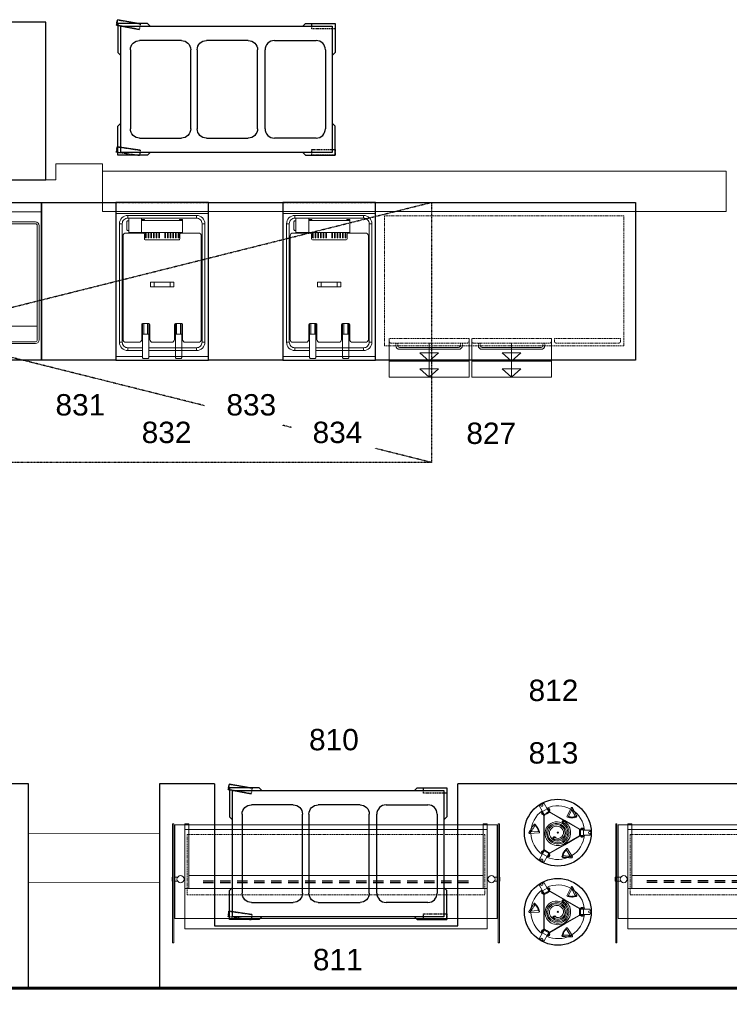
# Model space of a CAD drawing. Header units: millimetres. Extents: x 251300 to 581040, y -9130 to 111283.
# Tile 21 of 57: x 276857 to 280679, y 31877 to 37178. Entities that reach past the tile are written whole.
import ezdxf
from ezdxf.enums import TextEntityAlignment as Align

# ---------------------------------------------------------------- set-up
doc = ezdxf.new("R2010")
doc.units = ezdxf.units.MM
doc.set_wipeout_variables(frame=1)
for name, pattern in [('DASHDOT', [1, 0.5, -0.25, 0, -0.25]), ('DASHED', [0.75, 0.5, -0.25]), ('HIDDEN', [9.525, 6.35, -3.175])]:
    doc.linetypes.add(name, pattern=pattern)
for name, color, linetype in [('0002APP_1', 2, 'Continuous'), ('0002APP_2', 1, 'Continuous'), ('0002APP_5', 1, 'Continuous')]:
    doc.layers.add(name, color=color, linetype=linetype)
for name, color, linetype, lineweight in [('AFZUIGING', 98, 'DASHDOT', 25), ('APPARAAT1', 2, 'Continuous', 25), ('APPARAAT2', 1, 'Continuous', 20), ('APPARAAT3', 1, 'Continuous', 18), ('APPARAAT4', 30, 'HIDDEN', 18), ('APPARAAT5', 7, 'Continuous', 5), ('BB Brandscheiding 30  min.', 210, 'WBDBO_030', 60), ('POSITIENUMMER', 141, 'Continuous', 20), ('X-L22_C_binnenwand', 7, 'Continuous', 13), ('X-L32_C_binnenwandopeningen', 1, 'Continuous', 5)]:
    doc.layers.add(name, color=color, linetype=linetype, lineweight=lineweight)
doc.styles.add('DVD_Standaard_35', font='arial.ttf', dxfattribs={"height": 3.5})
doc.styles.add('PS', font='arial.ttf')
doc.styles.get("Standard").update_dxf_attribs({"font": 'arial.ttf'})
doc.linetypes.add('WBDBO_030', pattern='A,35,-7.5,["X",DVD_Standaard_35,S=1,R=0,X=-2,Y=-1.75],-7.5', length=50)

# ---------------------------------------------------------------- blocks, each defined once
blk = doc.blocks.new('Inbouw borden TH 280')
at = {"layer": 'APPARAAT1'}
blk.add_circle((3.9, -6.6), 180, dxfattribs=at)
blk.add_arc((3.9, -6.6), 180, 0, 0, dxfattribs=at)
at = {"layer": 'APPARAAT2'}
for p, q in [((-0.1, 145.2), (2.5, 95.3)), ((7.9, 145.6), (10.5, 95.7)), ((-123.7, 50.9), (-152.5, 67.5)), ((-109.7, 75.1), (-138.5, 91.8)), ((-123.7, 50.9), (-109.7, 75.1)), ((-101.8, 54.4), (-109.3, 41.4)), ((-109.2, 76), (-94.3, 67.4)), ((-107.7, 78), (-88.9, 67.2)), ((-106.7, 79.2), (-88.2, 68.5)), ((-106.3, 76.1), (-105, 78.3)), ((-106.3, 76.1), (-90.7, 67.1)), ((-105.5, 73.9), (-104.8, 75.2)), ((-104, 77.6), (-103.4, 78.7)), ((-103.8, 78.9), (-102.3, 81.5)), ((-103.8, 78.9), (-95.1, 73.9)), ((-102.3, 81.5), (-93.6, 76.5)), ((-101.8, 54.4), (-94.3, 67.4)), ((-98.6, 69.9), (-97.8, 71.2)), ((-98.2, 79.5), (-98, 80)), ((-98.2, 79.5), (-97.4, 79)), ((-98.1, 52.3), (-90.3, 65.7)), ((-97.4, 79), (-97.1, 79.5)), ((-89.5, 65.2), (-97.2, 51.8)), ((-96.2, 73.1), (-95.6, 74.2)), ((-95.1, 73.9), (-93.6, 76.5)), ((-87.9, 68.5), (3.9, 68.5)), ((-87.9, 67), (3.9, 67)), ((95.7, 68.5), (3.9, 68.5)), ((95.7, 67), (3.9, 67)), ((114.5, 79.2), (96, 68.5)), ((115.4, 78), (96.7, 67.2)), ((97.3, 65.2), (105, 51.8)), ((105.9, 52.3), (98.1, 65.7)), ((114.1, 76.1), (98.5, 67.1)), ((110.1, 81.5), (101.4, 76.5)), ((102.9, 73.9), (101.4, 76.5)), ((116.9, 76), (102, 67.4)), ((109.5, 54.4), (102, 67.4)), ((111.6, 78.9), (102.9, 73.9)), ((103.9, 73.1), (103.3, 74.2)), ((105.2, 79), (104.9, 79.5)), ((106, 79.5), (105.2, 79)), ((106.4, 69.9), (105.6, 71.2)), ((106, 79.5), (105.8, 80)), ((109.5, 54.4), (117, 41.4)), ((111.6, 78.9), (110.1, 81.5)), ((111.7, 77.6), (111.1, 78.7)), ((113.3, 73.9), (112.6, 75.2)), ((114.1, 76.1), (112.8, 78.3)), ((117.4, 75.1), (146.3, 91.8)), ((117.4, 75.1), (131.4, 50.9)), ((131.4, 50.9), (160.3, 67.5)), ((-125.7, 46.3), (-107.2, 35.6)), ((-124, 43.9), (-125.5, 41.3)), ((-125.5, 41.3), (-116.8, 36.3)), ((-125.2, 47.7), (-106.4, 36.9)), ((-124.2, 50), (-109.3, 41.4)), ((-122.8, 47.5), (-124, 45.3)), ((-124, 43.9), (-115.3, 38.9)), ((-123, 44.7), (-123.6, 43.7)), ((-122.8, 47.5), (-107.2, 38.5)), ((-121.7, 38.8), (-122, 38.4)), ((-121.7, 38.8), (-120.9, 38.3)), ((-120.5, 47.9), (-121.3, 46.6)), ((-120.9, 38.3), (-121.1, 37.9)), ((-115.3, 38.9), (-116.8, 36.3)), ((-115.2, 40.2), (-115.8, 39.2)), ((-113.6, 43.9), (-114.3, 42.6)), ((-107, 35.4), (-61.1, -44.1)), ((-98.1, 52.3), (-105.8, 38.9)), ((-105.7, 36.2), (-59.8, -43.3)), ((-105, 38.4), (-97.2, 51.8)), ((113.5, 36.2), (67.6, -43.3)), ((114.8, 35.4), (68.9, -44.1)), ((112.8, 38.4), (105, 51.8)), ((105.9, 52.3), (113.6, 38.9)), ((132.9, 47.7), (114.2, 36.9)), ((130.6, 47.5), (115, 38.5)), ((133.5, 46.3), (115, 35.6)), ((131.9, 50), (117, 41.4)), ((121.4, 43.9), (122.1, 42.6)), ((122.9, 40.2), (123.5, 39.2)), ((131.8, 43.9), (123.1, 38.9)), ((123.1, 38.9), (124.6, 36.3)), ((133.3, 41.3), (124.6, 36.3)), ((128.3, 47.9), (129.1, 46.6)), ((129.5, 38.8), (128.7, 38.3)), ((128.7, 38.3), (128.9, 37.9)), ((129.5, 38.8), (129.8, 38.4)), ((130.6, 47.5), (131.8, 45.3)), ((130.7, 44.7), (131.3, 43.7)), ((131.8, 43.9), (133.3, 41.3)), ((-129.9, -79.2), (-88, -52)), ((-15.2, -123.6), (-61.1, -44.1)), ((-13.9, -122.9), (-59.8, -43.3)), ((21.7, -122.9), (67.6, -43.3)), ((23, -123.6), (68.9, -44.1)), ((-125.6, -85.9), (-83.6, -58.7)), ((133.7, -86.1), (89.2, -63.4)), ((137.3, -79), (92.8, -56.3)), ((-19.6, -137.1), (-20.1, -137.1)), ((-19.6, -138.1), (-20.1, -138.1)), ((-19.6, -138.1), (-19.6, -137.1)), ((-16.3, -132.6), (-19.3, -132.6)), ((-19.3, -142.6), (-19.3, -132.6)), ((-16.3, -142.6), (-19.3, -142.6)), ((-16.3, -142.6), (-16.3, -132.6)), ((-15.1, -133.1), (-16.3, -133.1)), ((-15.1, -142.1), (-16.3, -142.1)), ((-15.1, -145.3), (-15.1, -123.9)), ((-12.6, -143.3), (-15.1, -143.3)), ((-13.6, -145.5), (-13.6, -123.9)), ((-12.6, -143.3), (-12.6, -125.3)), ((-11.1, -133.6), (-12.6, -133.6)), ((-11.1, -141.6), (-12.6, -141.6)), ((-11.6, -123.3), (3.9, -123.3)), ((3.9, -124.3), (-11.6, -124.3)), ((3.9, -128.6), (-11.1, -128.6)), ((-11.1, -145.8), (-11.1, -128.6)), ((-10.1, -145.8), (-10.1, -179.1)), ((17.9, -145.8), (-10.1, -145.8)), ((19.4, -123.3), (3.9, -123.3)), ((3.9, -124.3), (19.4, -124.3)), ((3.9, -128.6), (18.9, -128.6)), ((3.9, -145.8), (18.9, -145.8)), ((17.9, -145.8), (17.9, -179.1)), ((18.9, -145.8), (18.9, -128.6)), ((18.9, -133.6), (20.4, -133.6)), ((18.9, -141.6), (20.4, -141.6)), ((20.4, -143.3), (20.4, -125.3)), ((20.4, -143.3), (22.9, -143.3)), ((21.4, -145.5), (21.4, -123.9)), ((22.9, -145.3), (22.9, -123.9)), ((22.9, -133.1), (24.1, -133.1)), ((22.9, -142.1), (24.1, -142.1)), ((24.1, -132.6), (27.1, -132.6)), ((24.1, -142.6), (24.1, -132.6)), ((24.1, -142.6), (27.1, -142.6)), ((27.1, -142.6), (27.1, -132.6)), ((27.4, -137.1), (27.9, -137.1)), ((27.4, -138.1), (27.4, -137.1)), ((27.4, -138.1), (27.9, -138.1))]:
    blk.add_line(p, q, dxfattribs=at)
at = {"layer": 'APPARAAT2', "linetype": 'DASHED'}
for p, q in [((1.7, 142.1), (43.6, 114.8)), ((6.1, 148.8), (48, 121.5)), ((-131.7, -82.4), (-129.1, -32.4)), ((-123.7, -82.8), (-121.1, -32.9)), ((133.7, -79), (89.2, -101.7)), ((137.3, -86.1), (92.8, -108.8))]:
    blk.add_line(p, q, dxfattribs=at)
at = {"layer": 'APPARAAT2'}
for centre in [(31.9, 104), (37.2, 108.1), (41.9, 112.9), (45.9, 118.3), (13.3, 96.3), (19.8, 98), (26.1, 100.6), (-125.3, -32.6), (-118.6, -33.4), (-112.1, -35.1), (-105.8, -37.6), (-100, -41), (-94.7, -45.1), (-89.9, -49.9), (85.6, -79.4), (85.7, -86.1), (86.5, -72.7), (86.6, -92.8), (88.3, -66.2), (88.4, -99.2), (91, -105.4)]:
    blk.add_circle(centre, 2.25, dxfattribs=at)
for centre, radius, start, end in [((3.9, -6.6), 144.5, 91.4316, 144.4401), ((3.9, 145.4), 4, 3, 183), ((3.9, -6.6), 144.5, 35.5599, 88.2934), ((-133.1, 72.5), 20, 150, 194.427), ((-133.1, 72.5), 20, 105.573, 150), ((-144.4, 79), 6, 150, 330), ((-144.4, 79), 6, 330, 150), ((3.9, -6.6), 144.5, 155.5599, 208.2934), ((-105.6, 65.8), 16, 61.788, 78.1806), ((-105.6, 65.8), 16, 41.8194, 58.212), ((-91.2, 66.2), 1, 330, 60), ((-91.2, 66.2), 2, 330, 60), ((-87.9, 69), 2, 240, 270), ((-87.9, 69), 0.5, 240, 270), ((6.5, 95.5), 4, 183, 3), ((95.7, 69), 0.5, 270, 300), ((95.7, 69), 2, 270, 300), ((99, 66.2), 2, 120, 210), ((99, 66.2), 1, 120, 210), ((113.4, 65.8), 16, 121.788, 138.1806), ((3.9, -6.6), 144.5, 331.4316, 24.4401), ((152.2, 79), 6, 30, 210), ((140.9, 72.5), 20, 30, 74.427), ((152.2, 79), 6, 210, 30), ((140.9, 72.5), 20, 345.573, 30), ((-113.5, 52), 16, 221.8194, 238.212), ((-113.5, 52), 16, 241.788, 258.1806), ((-106.7, 39.4), 2, 240, 330), ((-106.7, 39.4), 1, 240, 330), ((-107.4, 35.2), 0.5, 30, 60), ((-107.4, 35.2), 2, 30, 60), ((114.5, 39.4), 2, 210, 300), ((115.2, 35.2), 2, 120, 150), ((114.5, 39.4), 1, 210, 300), ((115.2, 35.2), 0.5, 120, 150), ((121.3, 52), 16, 281.8194, 298.212), ((121.3, 52), 16, 301.788, 318.1806), ((-85.8, -55.3), 4, 303, 123), ((-127.7, -82.6), 4, 123, 303), ((3.9, -6.6), 144.5, 211.4316, 264.4401), ((3.9, -6.6), 144.5, 275.5599, 328.2934), ((91, -59.9), 4, 63, 243), ((135.5, -82.6), 4, 243, 63), ((-4.1, -137.6), 16, 161.8194, 178.212), ((-4.1, -137.6), 16, 181.788, 198.1806), ((-15.6, -123.9), 0.5, 0, 30), ((-15.6, -123.9), 2, 0, 30), ((-11.6, -125.3), 2, 90, 180), ((-11.6, -125.3), 1, 90, 180), ((19.4, -125.3), 2, 0, 90), ((19.4, -125.3), 1, 0, 90), ((23.4, -123.9), 2, 150, 180), ((23.4, -123.9), 0.5, 150, 180), ((11.9, -137.6), 16, 1.788, 18.1806), ((11.9, -137.6), 16, 341.8194, 358.212), ((3.9, -164.8), 20, 225.573, 270), ((3.9, -177.8), 6, 90, 270), ((3.9, -177.8), 6, 270, 90), ((3.9, -164.8), 20, 270, 314.427)]:
    blk.add_arc(centre, radius, start, end, dxfattribs=at)
at = {"layer": 'APPARAAT2', "linetype": 'DASHED'}
for centre, start, end in [((3.9, 145.4), 57, 237), ((45.8, 118.2), 237, 57), ((-125.1, -32.6), 357, 177), ((-127.7, -82.6), 177, 357), ((91, -105.3), 117, 297), ((135.5, -82.6), 297, 117)]:
    blk.add_arc(centre, 4, start, end, dxfattribs=at)
at = {"layer": 'APPARAAT3'}
blk.add_circle((3.9, -6.6), 3, dxfattribs=at)
for centre, radius, start, end in [((3.8, -6.5), 69.5, 120, 300), ((0, 0), 62, 300, 120), ((0, 0), 53.5, 300, 120), ((3.8, -6.5), 61, 120, 300), ((3.8, -6.5), 54.5, 120, 300), ((3.8, -6.5), 46, 120, 300), ((-26.8, 11.1), 9, 274.8489, 218.0974), ((3.8, -6.5), 39.5, 150, 300), ((-26.8, 11.1), 6.5, 284.9613, 203.0539), ((-26.8, 11.1), 4.25, 330, 150), ((3.8, -6.5), 31, 150, 300), ((0, 0), 47, 300, 120), ((0, 0), 38.5, 300, 120), ((0, 0), 68.5, 300, 326.8618), ((0, 0), 77, 300, 327.2085), ((61, -39.6), 9, 3.205, 205.6569), ((61, -39.6), 6.5, 275.9044, 194.1868), ((61, -39.6), 4.25, 330, 150), ((61, -39.6), 9, 262.1035, 296.795)]:
    blk.add_arc(centre, radius, start, end, dxfattribs=at)
blk = doc.blocks.new('warm 3-1 GN WP')
at = {"layer": 'APPARAAT1'}
for p, q in [((-152.8, -357.1), (-97.3, -357.1)), ((-152.8, -357.1), (-97.3, -357.1)), ((-152.8, -364.6), (-97.3, -364.6)), ((-152.8, -364.6), (-97.3, -364.6)), ((-61.3, -357.1), (-5.8, -357.1)), ((-61.3, -357.1), (-5.8, -357.1)), ((-61.3, -364.6), (-5.8, -364.6)), ((-61.3, -364.6), (-5.8, -364.6)), ((30.3, -357.1), (85.8, -357.1)), ((30.3, -357.1), (85.8, -357.1)), ((30.3, -364.6), (85.8, -364.6)), ((30.3, -364.6), (85.8, -364.6)), ((121.8, -357.1), (177.3, -357.1)), ((121.8, -357.1), (177.3, -357.1)), ((121.8, -364.6), (177.3, -364.6)), ((121.8, -364.6), (177.3, -364.6)), ((213.4, -357.1), (268.9, -357.1)), ((213.4, -357.1), (268.9, -357.1)), ((213.4, -364.6), (268.9, -364.6)), ((213.4, -364.6), (268.9, -364.6)), ((304.9, -357.1), (360.4, -357.1)), ((304.9, -357.1), (360.4, -357.1)), ((304.9, -364.6), (360.4, -364.6)), ((304.9, -364.6), (360.4, -364.6)), ((396.5, -357.1), (452, -357.1)), ((396.5, -357.1), (452, -357.1)), ((396.5, -364.6), (452, -364.6)), ((396.5, -364.6), (452, -364.6)), ((488, -357.1), (543.5, -357.1)), ((488, -357.1), (543.5, -357.1)), ((488, -364.6), (543.5, -364.6)), ((488, -364.6), (543.5, -364.6)), ((579.6, -357.1), (635.1, -357.1)), ((579.6, -357.1), (635.1, -357.1)), ((579.6, -364.6), (635.1, -364.6)), ((579.6, -364.6), (635.1, -364.6)), ((671.1, -357.1), (726.6, -357.1)), ((671.1, -357.1), (726.6, -357.1)), ((671.1, -364.6), (726.6, -364.6)), ((671.1, -364.6), (726.6, -364.6)), ((762.6, -357.1), (818.2, -357.1)), ((762.6, -357.1), (818.2, -357.1)), ((762.6, -364.6), (818.2, -364.6)), ((762.6, -364.6), (818.2, -364.6)), ((854.2, -357.1), (909.7, -357.1)), ((854.2, -364.6), (909.7, -364.6)), ((945.7, -357.1), (1001.3, -357.1)), ((945.7, -357.1), (1001.3, -357.1)), ((945.7, -364.6), (1001.3, -364.6)), ((945.7, -364.6), (1001.3, -364.6)), ((1037.3, -357.1), (1092.8, -357.1)), ((1037.3, -357.1), (1092.8, -357.1)), ((1037.3, -364.6), (1092.8, -364.6)), ((1037.3, -364.6), (1092.8, -364.6)), ((1128.8, -357.1), (1184.4, -357.1)), ((1128.8, -357.1), (1184.4, -357.1)), ((1128.8, -364.6), (1184.4, -364.6)), ((1128.8, -364.6), (1184.4, -364.6)), ((1220.4, -357.1), (1275.9, -357.1)), ((1220.4, -364.6), (1275.9, -364.6))]:
    blk.add_line(p, q, dxfattribs=at)
at = {"layer": 'APPARAAT2'}
for p, q in [((-320.2, -357.5), (-320.2, -337.5)), ((-317.5, -337.5), (-320.2, -337.5)), ((-317.5, -357.5), (-320.2, -357.5)), ((-291.2, -337.5), (-311.5, -337.5)), ((-291.2, -357.5), (-311.5, -357.5)), ((-230.8, -327.5), (1355.8, -327.5)), ((1416.2, -337.5), (1436.5, -337.5)), ((1416.2, -357.5), (1436.5, -357.5)), ((1442.5, -337.5), (1445.2, -337.5)), ((1442.5, -357.5), (1445.2, -357.5)), ((1445.2, -357.5), (1445.2, -337.5)), ((-251.2, -397.5), (1355.8, -397.5))]:
    blk.add_line(p, q, dxfattribs=at)
for points in [[(-252.5, -50), (-230.8, -50), (-230.8, -397.5), (-252.5, -397.5)], [(1377.5, -50), (1355.8, -50), (1355.8, -397.5), (1377.5, -397.5)], [(-252.5, -80), (1377.5, -80), (1377.5, -615), (-252.5, -615)]]:
    blk.add_lwpolyline(points, close=True, dxfattribs=at)
for centre in [(-275, -347.5), (1400, -347.5)]:
    blk.add_circle(centre, 19, dxfattribs=at)
at = {"layer": 'APPARAAT3'}
for p, q in [((-305.7, -559.8), (-305.7, -55.2)), ((-305.7, -55.2), (1430.7, -55.2)), ((1430.7, -559.8), (1430.7, -55.2)), ((-305.7, -559.8), (1430.7, -559.8))]:
    blk.add_line(p, q, dxfattribs=at)
for points in [[(-317.5, -50), (-311.5, -50), (-311.5, -690), (-317.5, -690)], [(1442.5, -50), (1436.5, -50), (1436.5, -690), (1442.5, -690)]]:
    blk.add_lwpolyline(points, close=True, dxfattribs=at)
at = {"layer": 'APPARAAT4'}
blk.add_lwpolyline([(-240, -107.6), (1365, -107.6), (1365, -432.6), (-240, -432.6)], close=True, dxfattribs=at)
blk = doc.blocks.new('BMBAK')
at = {"layer": '0002APP_5'}
for p, q in [((-9584.9, -7347.5), (-9359.9, -7347.5)), ((-9634.9, -7822.5), (-9634.9, -7397.5)), ((-9309.9, -7397.5), (-9309.9, -7822.5)), ((-9359.9, -7872.5), (-9584.9, -7872.5))]:
    blk.add_line(p, q, dxfattribs=at)
for centre, start, end in [((-9584.9, -7397.5), 90, 180), ((-9359.9, -7397.5), 0, 90), ((-9584.9, -7822.5), 180, 270), ((-9359.9, -7822.5), 270, 0)]:
    blk.add_arc(centre, 50, start, end, dxfattribs=at)
blk = doc.blocks.new('bmwagen')
at = {"layer": '0002APP_1'}
for p, q in [((95.7, 811.7), (95.7, 655.6)), ((254.4, 811.7), (95.7, 811.7)), ((269.4, 796.7), (254.4, 811.7)), ((1091.7, 796.7), (1106.7, 811.7)), ((1106.7, 811.7), (1265.4, 811.7)), ((1265.4, 811.7), (1265.4, 655.6)), ((112, 639.3), (95.7, 655.6)), ((1249.2, 639.3), (1265.4, 655.6)), ((112, 274.2), (95.7, 257.9)), ((1249.2, 274.2), (1265.4, 257.9)), ((95.7, 101.7), (95.7, 257.9)), ((1265.4, 101.7), (1265.4, 257.9)), ((269.4, 116.7), (254.4, 101.7)), ((1091.7, 116.7), (1106.7, 101.7)), ((254.4, 101.7), (95.7, 101.7)), ((1106.7, 101.7), (1265.4, 101.7))]:
    blk.add_line(p, q, dxfattribs=at)
blk.add_lwpolyline([(112, 116.7), (112, 796.7), (1249.2, 796.7), (1249.2, 116.7)], close=True, dxfattribs=at)
at = {"layer": '0002APP_2', "linetype": 'HIDDEN'}
for p, q in [((95.7, 781.7), (95.7, 811.7)), ((95.7, 811.7), (220.7, 811.7)), ((220.7, 811.7), (220.7, 781.7)), ((1145.3, 784.2), (1149.6, 813.9)), ((1149.6, 813.9), (1273.3, 796)), ((1273.3, 796), (1269, 766.3)), ((220.7, 781.7), (95.7, 781.7)), ((1269, 766.3), (1145.3, 784.2)), ((95.7, 131.7), (220.7, 131.7)), ((95.7, 101.7), (95.7, 131.7)), ((220.7, 131.7), (220.7, 101.7)), ((1144.8, 105), (1150.3, 134.5)), ((1150.3, 134.5), (1273.2, 111.5)), ((1273.2, 111.5), (1267.7, 82)), ((220.7, 101.7), (95.7, 101.7)), ((1267.7, 82), (1144.8, 105))]:
    blk.add_line(p, q, dxfattribs=at)
at = {"layer": '0002APP_2'}
for p, q in [((1269, 766.3), (1273.3, 796)), ((1145.3, 784.2), (1269, 766.3)), ((1273.2, 111.5), (1150.3, 134.5)), ((1267.7, 82), (1273.2, 111.5)), ((1144.8, 105), (1267.7, 82))]:
    blk.add_line(p, q, dxfattribs=at)
at = {"layer": '0002APP_1'}
blk.add_blockref('BMBAK', (9782.7, 8066.8), dxfattribs=at)
at = {"layer": '0002APP_1', "xscale": -1}
for p in [(-8796.7, 8066.8), (-8436.6, 8066.8)]:
    blk.add_blockref('BMBAK', p, dxfattribs=at)
blk = doc.blocks.new('POSITIENUMMER')
at = {"layer": 'POSITIENUMMER', "style": 'PS', "flags": 1}
for tag, p in [('MERK-TYPE', (-1.22, -6.81)), ('AFMETINGEN', (-1.22, -10.86)), ('OMSCHRIJVING', (-1.22, -14.79)), ('OPMERKINGEN', (-1.22, -18.98))]:
    blk.add_attdef(tag, p, '', height=2.8, dxfattribs=at)
blk.add_wipeout([(-5.03, 0), (-5.03, 0.11), (-5.02, 0.2), (-5, 0.34), (-4.97, 0.48), (-4.93, 0.6), (-4.86, 0.76), (-4.78, 0.92), (-4.69, 1.07), (-4.6, 1.2), (-4.54, 1.27), (-4.48, 1.34), (-4.43, 1.4), (-4.35, 1.49), (-4.26, 1.57), (-4.18, 1.64), (-4.07, 1.73), (-3.91, 1.86), (-3.77, 1.95), (-3.62, 2.05), (-3.49, 2.12), (-3.31, 2.22), (-3.18, 2.29), (-3.02, 2.36), (-2.86, 2.43), (-2.72, 2.48), (-2.53, 2.55), (-2.36, 2.61), (-2.17, 2.66), (-2, 2.71), (-1.73, 2.77), (-1.53, 2.81), (-1.37, 2.84), (-1.13, 2.88), (-0.93, 2.9), (-0.73, 2.92), (-0.52, 2.93), (-0.28, 2.95), (-0.09, 2.95), (0.17, 2.95), (0.35, 2.94), (0.58, 2.93), (0.78, 2.91), (1, 2.89), (1.15, 2.87), (1.32, 2.85), (1.47, 2.82), (1.68, 2.78), (1.88, 2.74), (2.01, 2.7), (2.16, 2.67), (2.37, 2.6), (2.54, 2.55), (2.65, 2.51), (2.78, 2.46), (2.91, 2.41), (3.05, 2.34), (3.21, 2.27), (3.32, 2.22), (3.46, 2.14), (3.61, 2.06), (3.73, 1.98), (3.85, 1.9), (4, 1.79), (4.11, 1.7), (4.21, 1.62), (4.33, 1.5), (4.43, 1.4), (4.53, 1.29), (4.62, 1.17), (4.69, 1.06), (4.77, 0.94), (4.83, 0.83), (4.89, 0.7), (4.93, 0.6), (4.97, 0.47), (4.99, 0.38), (5.02, 0.23), (5.03, 0.13), (5.03, 0.07), (5.03, 0.04), (5.03, -0.07), (5.02, -0.18), (5.02, -0.17), (5.01, -0.3), (4.96, -0.48), (4.92, -0.62), (4.88, -0.73), (4.79, -0.9), (4.74, -0.99), (4.69, -1.08), (4.62, -1.17), (4.52, -1.29), (4.44, -1.39), (4.37, -1.46), (4.28, -1.55), (4.2, -1.63), (4.05, -1.75), (3.95, -1.83), (3.83, -1.91), (3.65, -2.03), (3.52, -2.11), (3.37, -2.19), (3.23, -2.26), (3.12, -2.32), (2.93, -2.4), (2.81, -2.45), (2.67, -2.5), (2.5, -2.56), (2.26, -2.63), (2.12, -2.68), (1.9, -2.73), (1.71, -2.78), (1.55, -2.81), (1.41, -2.83), (1.28, -2.85), (1.11, -2.88), (0.84, -2.91), (0.68, -2.92), (0.46, -2.94), (0.29, -2.95), (0.1, -2.95), (-0.12, -2.95), (-0.33, -2.94), (-0.56, -2.93), (-0.83, -2.91), (-1.09, -2.88), (-1.3, -2.85), (-1.58, -2.8), (-1.83, -2.75), (-2.05, -2.69), (-2.13, -2.67), (-2.15, -2.67), (-2.41, -2.59), (-2.61, -2.52), (-2.79, -2.45), (-2.94, -2.39), (-3.08, -2.33), (-3.25, -2.25), (-3.37, -2.19), (-3.5, -2.12), (-3.64, -2.04), (-3.76, -1.96), (-3.89, -1.87), (-3.97, -1.81), (-4.08, -1.73), (-4.15, -1.67), (-4.32, -1.51), (-4.48, -1.35), (-4.55, -1.26), (-4.64, -1.14), (-4.73, -1), (-4.79, -0.9), (-4.86, -0.77), (-4.91, -0.65), (-4.94, -0.55), (-4.97, -0.44), (-5.01, -0.28), (-5.02, -0.19), (-5.03, -0.07)]).dxf.layer = 'POSITIENUMMER'
at = {"layer": 'POSITIENUMMER'}
blk.add_attdef('POS', text='', height=2.3, dxfattribs=at).set_placement((0, 0), align=Align.MIDDLE)
blk = doc.blocks.new('Bakplaat 800')
at = {"layer": 'APPARAAT1'}
for p, q in [((-850, 0), (0, 0)), ((-850, -800), (-850, 0)), ((0, 0), (0, -800)), ((0, -800), (-850, -800))]:
    blk.add_line(p, q, dxfattribs=at)
at = {"layer": 'APPARAAT2'}
for p, q in [((-50, 0), (-50, -800)), ((-760, -767.5), (-760, -32.5)), ((-750, -767.5), (-750, -32.5)), ((-125.4, -12.5), (-740, -12.5)), ((-125.4, -22.5), (-740, -22.5)), ((-665.8, -22.5), (-665.8, -777.5)), ((-115.4, -32.5), (-115.4, -767.5)), ((-105.4, -32.5), (-105.4, -767.5)), ((-125.4, -777.5), (-740, -777.5)), ((-125.4, -787.5), (-740, -787.5))]:
    blk.add_line(p, q, dxfattribs=at)
blk.add_circle((-703.9, -74.9), 27.5, dxfattribs=at)
for centre, radius, start, end in [((-740, -32.5), 20, 90, 180), ((-740, -32.5), 10, 90, 180), ((-125.4, -32.5), 20, 0, 90), ((-125.4, -32.5), 10, 0, 90), ((-740, -767.5), 20, 180, 270), ((-740, -767.5), 10, 180, 270), ((-125.4, -767.5), 20, 270, 0), ((-125.4, -767.5), 10, 270, 0)]:
    blk.add_arc(centre, radius, start, end, dxfattribs=at)
blk = doc.blocks.new('Amach 850 frieuse d')
at = {"layer": 'APPARAAT1'}
blk.add_lwpolyline([(500, -850), (500, 0), (0, 0), (0, -850)], close=True, dxfattribs=at)
at = {"layer": 'APPARAAT2'}
for p, q in [((500, -60), (0, -60)), ((65, -85), (65, -70)), ((435, -85), (435, -70)), ((35, -115), (20, -115)), ((465, -115), (480, -115)), ((206.8, -454.5), (206.8, -430.1)), ((293.2, -454.5), (293.2, -430.1)), ((144.5, -709.3), (144.5, -652.4)), ((150.5, -709.3), (150.5, -652.3)), ((172, -709.3), (172, -652.3)), ((178, -709.3), (178, -652.3)), ((322, -709.3), (322, -652.3)), ((328, -709.3), (328, -652.3)), ((349.5, -709.3), (349.5, -652.3)), ((355.5, -709.3), (355.5, -652.4)), ((35, -752.6), (20, -752.6)), ((65, -782.6), (65, -797.6)), ((435, -782.6), (435, -797.6)), ((465, -752.6), (480, -752.6))]:
    blk.add_line(p, q, dxfattribs=at)
for points in [[(178, -797.6), (435, -797.6, 0.414214), (480, -752.6), (480, -115, 0.414214), (435, -70), (65, -70, 0.414214), (20, -115), (20, -752.6, 0.414214), (65, -797.6), (144.5, -797.6)], [(178, -782.6), (435, -782.6, 0.414214), (465, -752.6), (465, -115, 0.414214), (435, -85), (65, -85, 0.414214), (35, -115), (35, -752.6, 0.414214), (65, -782.6), (144.5, -782.6)]]:
    blk.add_lwpolyline(points, format="xyb", dxfattribs=at)
for points in [[(70, -151.4), (70, -99.3), (65.1, -99.3, 0.414214), (60.1, -104.3), (60.1, -146.4, 0.414214), (65.1, -151.4)], [(178, -835.5), (178, -709.3), (144.5, -709.3), (144.5, -835.5, 0.414214), (149.5, -840.5), (173, -840.5, 0.414214)], [(322, -835.5), (322, -709.3), (355.5, -709.3), (355.5, -835.5, -0.414214), (350.5, -840.5), (327, -840.5, -0.414214)]]:
    blk.add_lwpolyline(points, format="xyb", close=True, dxfattribs=at)
for points in [[(139.6, -161.8), (139.6, -85), (70, -85), (70, -161.8)], [(139.6, -97.9), (139.6, -92.9), (155.7, -92.9), (155.7, -97.9)], [(344.3, -97.9), (344.3, -92.9), (360.4, -92.9), (360.4, -97.9)], [(312.8, -454.5), (312.8, -430.1), (187.2, -430.1), (187.2, -454.5)]]:
    blk.add_lwpolyline(points, close=True, dxfattribs=at)
for points in [[(260.4, -97.9), (139.6, -97.9), (139.6, -161.8), (260.4, -161.8)], [(250, -97.9), (360.4, -97.9), (360.4, -161.8), (250, -161.8)]]:
    blk.add_lwpolyline(points, dxfattribs=at)
at = {"layer": 'APPARAAT5'}
for p, q in [((39.4, -738.1), (39.4, -180.1)), ((54.4, -165.1), (149.2, -165.1)), ((154.2, -170.1), (154.2, -196)), ((340.8, -201), (159.2, -201)), ((160.7, -161.8), (160.7, -189.5)), ((160.7, -182.1), (164.3, -182.1)), ((164.3, -161.8), (164.3, -189.5)), ((175, -161.8), (175, -189.5)), ((175, -182.1), (178.7, -182.1)), ((178.7, -161.8), (178.7, -189.5)), ((189.3, -161.8), (189.3, -189.5)), ((189.3, -182.1), (193, -182.1)), ((193, -161.8), (193, -189.5)), ((203.6, -161.8), (203.6, -189.5)), ((203.6, -182.1), (207.3, -182.1)), ((207.3, -161.8), (207.3, -189.5)), ((217.9, -161.8), (217.9, -189.5)), ((217.9, -182.1), (221.6, -182.1)), ((221.6, -161.8), (221.6, -189.5)), ((232.3, -161.8), (232.3, -189.5)), ((232.3, -182.1), (235.9, -182.1)), ((235.9, -161.8), (235.9, -189.5)), ((264.1, -161.8), (264.1, -189.5)), ((267.7, -182.1), (264.1, -182.1)), ((267.7, -161.8), (267.7, -189.5)), ((278.4, -161.8), (278.4, -189.5)), ((282.1, -182.1), (278.4, -182.1)), ((282.1, -161.8), (282.1, -189.5)), ((292.7, -161.8), (292.7, -189.5)), ((296.4, -182.1), (292.7, -182.1)), ((296.4, -161.8), (296.4, -189.5)), ((307, -161.8), (307, -189.5)), ((310.7, -182.1), (307, -182.1)), ((310.7, -161.8), (310.7, -189.5)), ((321.3, -161.8), (321.3, -189.5)), ((325, -182.1), (321.3, -182.1)), ((325, -161.8), (325, -189.5)), ((335.7, -161.8), (335.7, -189.5)), ((339.3, -182.1), (335.7, -182.1)), ((339.3, -161.8), (339.3, -189.5)), ((345.8, -170.1), (345.8, -196)), ((345.8, -170.1), (345.8, -196)), ((445.6, -165.1), (350.8, -165.1)), ((460.6, -738.1), (460.6, -180.1)), ((139.7, -738.1), (139.7, -657.3)), ((178.9, -652.3), (144.7, -652.3)), ((183.9, -738.1), (183.9, -657.3)), ((316.1, -738.1), (316.1, -657.3)), ((321.1, -652.3), (355.3, -652.3)), ((360.3, -738.1), (360.3, -657.3)), ((54.4, -753.1), (124.7, -753.1)), ((198.9, -753.1), (301.1, -753.1)), ((375.3, -753.1), (445.6, -753.1)), ((0, -830), (144.5, -830)), ((178, -830), (500, -830))]:
    blk.add_line(p, q, dxfattribs=at)
for centre, radius, start, end in [((54.4, -180.1), 15, 90, 180), ((149.2, -170.1), 5, 0, 90), ((159.2, -196), 5, 180, 270), ((162.5, -189.5), 1.84, 180, 0), ((176.8, -189.5), 1.84, 180, 0), ((191.1, -189.5), 1.84, 180, 0), ((205.5, -189.5), 1.84, 180, 0), ((219.8, -189.5), 1.84, 180, 0), ((234.1, -189.5), 1.84, 180, 0), ((265.9, -189.5), 1.84, 180, 0), ((280.2, -189.5), 1.84, 180, 0), ((294.5, -189.5), 1.84, 180, 0), ((308.9, -189.5), 1.84, 180, 0), ((323.2, -189.5), 1.84, 180, 0), ((337.5, -189.5), 1.84, 180, 0), ((340.8, -196), 5, 270, 0), ((350.8, -170.1), 5, 90, 180), ((445.6, -180.1), 15, 0, 90), ((144.7, -657.3), 5, 90, 180), ((178.9, -657.3), 5, 0, 90), ((321.1, -657.3), 5, 90, 180), ((355.3, -657.3), 5, 0, 90), ((54.4, -738.1), 15, 180, 270), ((124.7, -738.1), 15, 270, 0), ((198.9, -738.1), 15, 180, 270), ((301.1, -738.1), 15, 270, 0), ((375.3, -738.1), 15, 180, 270), ((445.6, -738.1), 15, 270, 0)]:
    blk.add_arc(centre, radius, start, end, dxfattribs=at)
blk = doc.blocks.new('Koelwerkbank 1407')
at = {"layer": 'APPARAAT3'}
for p, q in [((25.9, -660.3), (25.9, -783.6)), ((240.9, -685.3), (240.9, -783.6)), ((455.9, -783.6), (455.9, -660.3)), ((470.2, -660.3), (470.2, -783.6)), ((685.2, -685.3), (685.2, -783.6)), ((900.2, -783.6), (900.2, -660.3)), ((25.9, -745.4), (25.9, -868.6)), ((25.9, -783.6), (455.9, -783.6)), ((240.9, -770.4), (240.9, -868.6)), ((455.9, -868.6), (455.9, -745.4)), ((470.2, -745.4), (470.2, -868.6)), ((470.2, -783.6), (900.2, -783.6)), ((685.2, -770.4), (685.2, -868.6)), ((900.2, -868.6), (900.2, -745.4)), ((25.9, -868.6), (455.9, -868.6)), ((470.2, -868.6), (900.2, -868.6))]:
    blk.add_line(p, q, dxfattribs=at)
for points in [[(240.9, -783.6), (240.9, -783.6), (291.1, -738.5), (190.7, -738.5)], [(685.2, -783.6), (685.2, -783.6), (735.3, -738.5), (635, -738.5)], [(240.9, -868.6), (240.9, -868.6), (291.1, -823.5), (190.7, -823.5)], [(685.2, -868.6), (685.2, -868.6), (735.3, -823.5), (635, -823.5)]]:
    blk.add_lwpolyline(points, close=True, dxfattribs=at)
at = {"layer": 'APPARAAT4'}
blk.add_lwpolyline([(0, -700), (1289, -700), (1289, 0), (0, 0)], close=True, dxfattribs=at)
for points in [[(35.9, -685.3), (445.9, -685.3, 0.414214), (455.9, -675.3), (455.9, -660.3), (25.9, -660.3), (25.9, -675.3, 0.414214)], [(480.2, -685.3), (890.2, -685.3, 0.414214), (900.2, -675.3), (900.2, -660.3), (470.2, -660.3), (470.2, -675.3, 0.414214)], [(925.9, -685.3), (1262.5, -685.3, 0.414214), (1272.5, -675.3), (1272.5, -660.3), (915.9, -660.3), (915.9, -675.3, 0.414214)]]:
    blk.add_lwpolyline(points, format="xyb", close=True, dxfattribs=at)
at = {"layer": 'APPARAAT5', "linetype": 'HIDDEN'}
for p, q in [((61.8, -699), (61.8, -685.3)), ((71.8, -699), (71.8, -685.3)), ((410, -699), (410, -685.3)), ((420, -699), (420, -685.3)), ((506.1, -699), (506.1, -685.3)), ((516.1, -699), (516.1, -685.3)), ((854.3, -699), (854.3, -685.3)), ((864.3, -699), (864.3, -685.3))]:
    blk.add_line(p, q, dxfattribs=at)
at = {"layer": 'APPARAAT5'}
for p, q in [((240.9, -709), (81.8, -709)), ((240.9, -719), (81.8, -719)), ((240.9, -709), (400, -709)), ((240.9, -719), (400, -719)), ((685.2, -709), (526.1, -709)), ((685.2, -719), (526.1, -719)), ((685.2, -709), (844.3, -709)), ((685.2, -719), (844.3, -719))]:
    blk.add_line(p, q, dxfattribs=at)
for centre, radius, start, end in [((81.8, -699), 20, 180, 270), ((81.8, -699), 10, 180, 270), ((400, -699), 20, 270, 0), ((400, -699), 10, 270, 0), ((526.1, -699), 20, 180, 270), ((526.1, -699), 10, 180, 270), ((844.3, -699), 20, 270, 0), ((844.3, -699), 10, 270, 0)]:
    blk.add_arc(centre, radius, start, end, dxfattribs=at)
blk = doc.blocks.new('*U161')
at = {"layer": 'APPARAAT1'}
blk.add_lwpolyline([(0, -850), (0, 0), (1400, 0), (1400, -850)], close=True, dxfattribs=at)
blk = doc.blocks.new('*U162')
at = {"layer": 'APPARAAT1'}
blk.add_lwpolyline([(0, -850), (0, 0), (400, 0), (400, -850)], close=True, dxfattribs=at)
blk = doc.blocks.new('*U164')
at = {"layer": 'APPARAAT1'}
blk.add_lwpolyline([(0, -850), (0, 0), (400, 0), (400, -850)], close=True, dxfattribs=at)

msp = doc.modelspace()

# ---------------------------------------------------------------- linework, layer by layer
at = {"layer": 'APPARAAT1'}
msp.add_lwpolyline([(276997.9, 37164.8), (276197.9, 37164.8), (276197.9, 36314.8), (276997.9, 36314.8)], close=True, dxfattribs=at)
for points in [[(272900, 33063.8), (272603.9, 33063.8), (272603.9, 31963.8), (276903.9, 31963.8), (276903.9, 33063.8), (274210.7, 33063.8)], [(277905, 33063.8), (277608.9, 33063.8), (277608.9, 31963.8), (281908.9, 31963.8), (281908.9, 33063.8), (279215.7, 33063.8)], [(277905, 33063.8), (277905, 32298.8), (279215.7, 32298.8), (279215.7, 33063.8)]]:
    msp.add_lwpolyline(points, dxfattribs=at)
at = {"layer": 'X-L22_C_binnenwand'}
for p, q in [((277051.9, 36401.8), (277301.9, 36401.8)), ((277051.9, 36314.8), (277051.9, 36401.8)), ((277301.9, 36401.8), (277301.9, 36314.8)), ((272551.9, 36314.8), (277051.9, 36314.8)), ((277301.9, 36193.5), (272301.9, 36194.2)), ((277301.9, 36193.5), (272301.9, 36194.2)), ((277301.9, 36193.5), (272301.9, 36194.2)), ((277301.9, 36193.5), (272301.9, 36194.2)), ((276903.9, 32795.9), (277608.9, 32794.3)), ((277608.9, 32531.1), (276903.9, 32532.4))]:
    msp.add_line(p, q, dxfattribs=at)

# ---------------------------------------------------------------- block references
for name, p, rotation in [('Bakplaat 800', (276173.9, 36194.1), 90.00000000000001), ('Inbouw borden TH 280', (279748.3, 32797.2), 90), ('Inbouw borden TH 280', (279748.3, 32370.9), 90)]:
    msp.add_blockref(name, p, dxfattribs=dict(rotation=rotation))
at = {"xscale": 50, "yscale": 50, "zscale": 50}
for p, values in [((279396.5, 34951.2), {'POS': '827'}), ((279731.6, 33567.2), {'POS': '812'}), ((278549.1, 33302), {'POS': '810'})]:
    msp.add_blockref('POSITIENUMMER', p, dxfattribs=at).add_auto_attribs(values)
msp.add_blockref('warm 3-1 GN WP', (277997.8, 32898.1))
at = {"xscale": -1}
msp.add_blockref('warm 3-1 GN WP', (281510, 32898.1), dxfattribs=at)
at = {"layer": 'AFZUIGING', "rotation": 180}
for p in [(278651, 37259.7), (279252.8, 33144.8)]:
    msp.add_blockref('bmwagen', p, dxfattribs=at)
at = {"layer": 'APPARAAT1'}
for p in [(277373.9, 36194.1), (278273.9, 36194.1)]:
    msp.add_blockref('Amach 850 frieuse d', p, dxfattribs=at)
at = {"layer": 'APPARAAT5'}
msp.add_blockref('Koelwerkbank 1407', (278820.9, 36122.1), dxfattribs=at)

# ---------------------------------------------------------------- next in the draw order: block references
at = {"xscale": 50, "yscale": 50, "zscale": 50}
for p, values in [((279731.6, 33230.5), {'POS': '813'}), ((278569.8, 32117.6), {'POS': '811'})]:
    msp.add_blockref('POSITIENUMMER', p, dxfattribs=at).add_auto_attribs(values)
at = {"layer": 'APPARAAT2'}
for name, p in [('*U162', (276973.9, 36194.1)), ('*U164', (277873.9, 36194.1)), ('*U161', (278773.9, 36194.1))]:
    msp.add_blockref(name, p, dxfattribs=at)

# ---------------------------------------------------------------- next in the draw order: linework, layer by layer
at = {"layer": 'AFZUIGING'}
for p, q in [((273473.9, 34794.1), (279073.9, 36194.1)), ((279073.9, 34794.1), (273473.9, 36194.1))]:
    msp.add_line(p, q, dxfattribs=at)
msp.add_lwpolyline([(273473.9, 36194.1), (279073.9, 36194.1), (279073.9, 34794.1), (273473.9, 34794.1)], close=True, dxfattribs=at)
at = {"layer": 'BB Brandscheiding 30  min.', "ltscale": 0.5}
msp.add_lwpolyline([(297365.1, 33554), (296594.9, 32783.8), (296594.9, 32648.8), (281908.9, 32648.8), (281908.9, 31963.8), (267608.9, 31963.8), (267608.9, 32648.8), (264935.7, 32648.8), (264935.7, 28146.6), (251714.9, 28146.6), (251414.9, 28449.4)], dxfattribs=at)
at = {"layer": 'X-L32_C_binnenwandopeningen'}
msp.add_lwpolyline([(277301.9, 36144.6), (280662.4, 36144.6), (280662.4, 36363), (277301.9, 36363)], close=True, dxfattribs=at)

# ---------------------------------------------------------------- next in the draw order: block references
at = {"xscale": 50, "yscale": 50, "zscale": 50}
msp.add_blockref('POSITIENUMMER', (277183.4, 35104.4), dxfattribs=at).add_auto_attribs({'POS': '831'})

# ---------------------------------------------------------------- next in the draw order: block references
msp.add_blockref('POSITIENUMMER', (277647.7, 34956), dxfattribs=at).add_auto_attribs({'POS': '832'})

# ---------------------------------------------------------------- next in the draw order: block references
msp.add_blockref('POSITIENUMMER', (278104, 35104.4), dxfattribs=at).add_auto_attribs({'POS': '833'})

# ---------------------------------------------------------------- next in the draw order: block references
msp.add_blockref('POSITIENUMMER', (278568.3, 34956), dxfattribs=at).add_auto_attribs({'POS': '834'})

doc.saveas('drawing.dxf')
